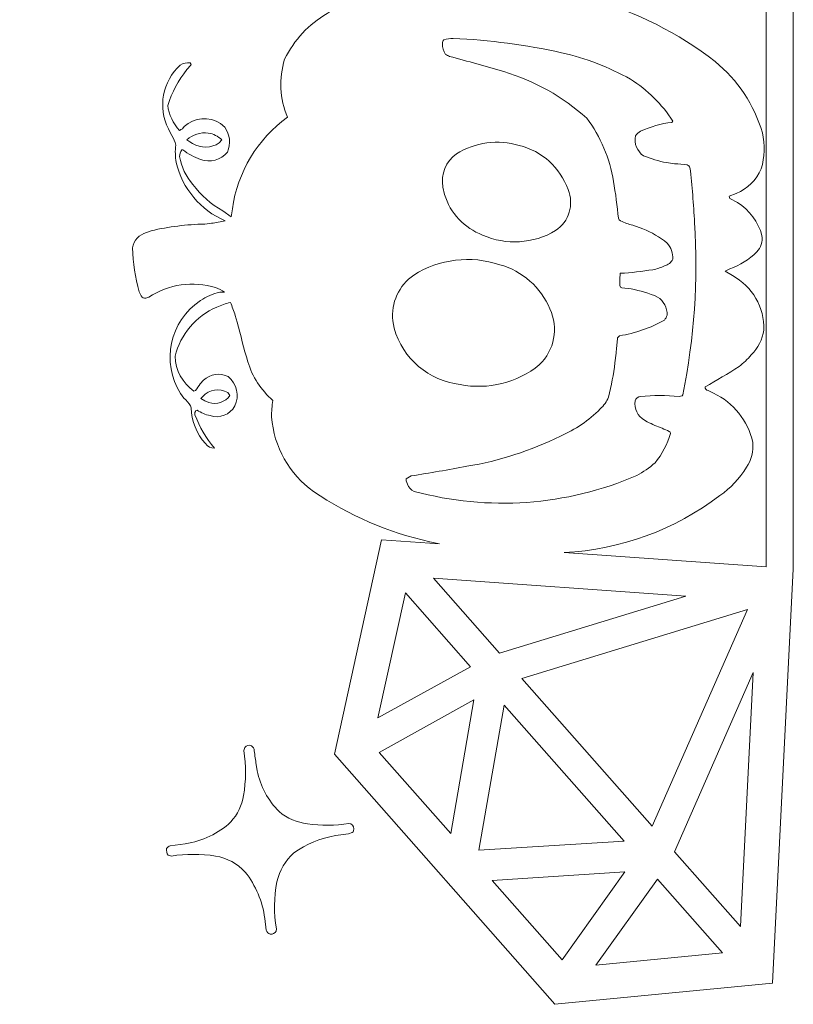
# Model space of a CAD drawing. Header units: millimetres. Extents: x -357 to 413, y -199 to 390.
# Tile 130 of 256: x -85 to -54, y 167 to 206. Entities that reach past the tile are written whole.
import ezdxf

# ---------------------------------------------------------------- set-up
doc = ezdxf.new("R2010")
doc.units = ezdxf.units.MM
doc.header["$MEASUREMENT"] = 0
doc.layers.add('Layer 1', color=7, linetype='Continuous')

msp = doc.modelspace()

# ---------------------------------------------------------------- linework, layer by layer
at = {"layer": 'Layer 1', "color": 140, "lineweight": 0}
for points, knots in [([(-84.9441, 224.4075), (-84.9441, 224.4075), (-84.9331, 224.5588), (-84.9331, 224.5588), (-84.9331, 224.5588), (-84.7965, 225.7493), (-83.7446, 226.6197), (-82.5496, 226.5308), (-82.5496, 226.5308), (-82.4027, 226.5206), (-82.2574, 226.4945), (-82.1162, 226.4529), (-82.1162, 226.4529), (-82.1162, 226.4529), (-82.0369, 228.3179), (-82.0369, 228.3179), (-82.0369, 228.3179), (-81.9751, 229.5564), (-81.8424, 230.7903), (-81.6394, 232.0137), (-81.6394, 232.0137), (-81.5979, 232.1976), (-81.5393, 232.3773), (-81.4644, 232.5503), (-81.4644, 232.5503), (-81.4409, 232.5878), (-81.4037, 232.6149), (-81.3603, 232.6238), (-81.3603, 232.6238), (-81.3603, 232.6238), (-81.304, 232.6006), (-81.304, 232.6006), (-81.304, 232.6006), (-81.2128, 232.4796), (-81.1268, 232.3548), (-81.0461, 232.2266), (-81.0461, 232.2266), (-81.0461, 232.2266), (-80.8142, 231.9519), (-80.8142, 231.9519), (-80.8142, 231.9519), (-79.7011, 230.8187), (-77.9703, 230.564), (-76.578, 231.3284), (-76.578, 231.3284), (-75.2123, 232.1957), (-73.9668, 233.2391), (-72.8736, 234.4316), (-72.8736, 234.4316), (-72.8736, 234.4316), (-72.5118, 234.7764), (-72.5118, 234.7764), (-72.5118, 234.7764), (-69.4245, 237.8316), (-64.5212, 238.0406), (-61.1852, 235.259), (-61.1852, 235.259), (-61.1852, 235.259), (-61.0353, 235.155), (-61.0353, 235.155), (-61.0353, 235.155), (-60.3898, 234.7187), (-59.5453, 234.7131), (-58.8941, 235.1409), (-58.8941, 235.1409), (-58.7481, 235.2266), (-58.6095, 235.3243), (-58.4796, 235.4329), (-58.4796, 235.4329), (-58.4796, 235.4329), (-58.1922, 235.6201), (-58.1922, 235.6201), (-58.1922, 235.6201), (-57.4493, 236.0847), (-56.6215, 236.3972), (-55.7569, 236.5396), (-55.7569, 236.5396), (-55.4361, 236.5793), (-55.1113, 236.5093), (-54.8353, 236.3408), (-54.8353, 236.3408), (-54.8353, 236.3408), (-54.8353, 241.4778), (-54.8353, 241.4778), (-54.8353, 241.4778), (-54.8353, 241.4778), (-53.744, 241.4778), (-53.744, 241.4778), (-53.744, 241.4778), (-53.744, 241.4778), (-53.744, 184.1094), (-53.744, 184.1094), (-53.744, 184.1094), (-53.744, 184.1094), (-54.589, 167.3875), (-54.589, 167.3875), (-54.589, 167.3875), (-54.589, 167.3875), (-63.3602, 166.5357), (-63.3602, 166.5357), (-63.3602, 166.5357), (-63.3602, 166.5357), (-72.254, 176.6294), (-72.254, 176.6294), (-72.254, 176.6294), (-72.254, 176.6294), (-70.3551, 185.281), (-70.3551, 185.281), (-70.3551, 185.281), (-70.3551, 185.281), (-68.0172, 185.1162), (-68.0172, 185.1162), (-68.0172, 185.1162), (-68.0172, 185.1162), (-68.4064, 185.1975), (-68.4064, 185.1975), (-68.4064, 185.1975), (-70.0831, 185.5712), (-71.674, 186.2586), (-73.0953, 187.2234), (-73.0953, 187.2234), (-74.0803, 187.9243), (-74.7011, 189.0283), (-74.7884, 190.2342), (-74.7884, 190.2342), (-74.7929, 190.4563), (-74.7749, 190.6783), (-74.7345, 190.8968), (-74.7345, 190.8968), (-75.2117, 191.3133), (-75.5636, 191.8545), (-75.7506, 192.4597), (-75.7506, 192.4597), (-75.9037, 192.9904), (-76.0443, 193.5247), (-76.1722, 194.062), (-76.1722, 194.062), (-76.1722, 194.062), (-76.2552, 194.3301), (-76.2552, 194.3301), (-76.2552, 194.3301), (-76.3143, 194.5077), (-76.3799, 194.683), (-76.452, 194.8557), (-76.452, 194.8557), (-76.639, 194.8015), (-76.8229, 194.7368), (-77.0028, 194.6621), (-77.0028, 194.6621), (-77.8391, 194.2975), (-78.4595, 193.5661), (-78.6831, 192.6814), (-78.6831, 192.6814), (-78.6696, 192.117), (-78.3855, 191.5933), (-77.9192, 191.2749), (-77.9192, 191.2749), (-77.9192, 191.2749), (-77.856, 191.2945), (-77.856, 191.2945), (-77.856, 191.2945), (-77.7923, 191.3849), (-77.7302, 191.4764), (-77.6699, 191.5691), (-77.6699, 191.5691), (-77.6699, 191.5691), (-77.5304, 191.7107), (-77.5304, 191.7107), (-77.5304, 191.7107), (-77.2643, 191.9673), (-76.865, 192.0268), (-76.5355, 191.8594), (-76.5355, 191.8594), (-76.1875, 191.5709), (-76.08, 191.0831), (-76.274, 190.6748), (-76.274, 190.6748), (-76.4678, 190.3201), (-76.8884, 190.1558), (-77.2713, 190.2854), (-77.2713, 190.2854), (-77.4569, 190.3274), (-77.6331, 190.4026), (-77.792, 190.5071), (-77.792, 190.5071), (-77.792, 190.5071), (-77.8413, 190.499), (-77.8413, 190.499), (-77.8413, 190.499), (-77.8772, 190.4468), (-77.8943, 190.3832), (-77.8801, 190.3216), (-77.8801, 190.3216), (-77.6993, 189.8288), (-77.4326, 189.3721), (-77.0924, 188.9724), (-77.0924, 188.9724), (-77.2373, 188.9669), (-77.375, 189.0363), (-77.4557, 189.1568), (-77.4557, 189.1568), (-77.8163, 189.5534), (-78.0219, 190.067), (-78.0342, 190.6031), (-78.0342, 190.6031), (-78.0342, 190.6031), (-78.0593, 190.6807), (-78.0593, 190.6807), (-78.0593, 190.6807), (-78.1358, 190.7939), (-78.2247, 190.8982), (-78.3247, 190.9912), (-78.3247, 190.9912), (-78.3247, 190.9912), (-78.4656, 191.1756), (-78.4656, 191.1756), (-78.4656, 191.1756), (-79.2508, 192.4392), (-78.8949, 194.0975), (-77.6604, 194.9278), (-77.6604, 194.9278), (-77.4198, 195.0838), (-77.155, 195.1991), (-76.8766, 195.2681), (-76.8766, 195.2681), (-76.8157, 195.2691), (-76.7549, 195.2677), (-76.6942, 195.2642), (-76.6942, 195.2642), (-76.7982, 195.349), (-76.9175, 195.413), (-77.0455, 195.4534), (-77.0455, 195.4534), (-77.9571, 195.7282), (-78.9435, 195.588), (-79.7427, 195.0703), (-79.7427, 195.0703), (-79.7427, 195.0703), (-79.8608, 195.024), (-79.8608, 195.024), (-79.8608, 195.024), (-79.9362, 195.0164), (-80.0103, 195.05), (-80.0513, 195.1136), (-80.0513, 195.1136), (-80.0513, 195.1136), (-80.1279, 195.2845), (-80.1279, 195.2845), (-80.1279, 195.2845), (-80.2969, 195.8589), (-80.3865, 196.4536), (-80.394, 197.0523), (-80.394, 197.0523), (-80.347, 197.3516), (-80.1273, 197.5943), (-79.835, 197.6739), (-79.835, 197.6739), (-79.835, 197.6739), (-79.6484, 197.7449), (-79.6484, 197.7449), (-79.6484, 197.7449), (-78.9388, 197.9099), (-78.2138, 198), (-77.4855, 198.0132), (-77.4855, 198.0132), (-77.4855, 198.0132), (-77.214, 198.0462), (-77.214, 198.0462), (-77.214, 198.0462), (-77.0299, 198.0739), (-76.8469, 198.1078), (-76.6651, 198.1477), (-76.6651, 198.1477), (-77.657, 198.5763), (-78.3883, 199.4484), (-78.637, 200.5), (-78.637, 200.5), (-78.6755, 200.7316), (-78.6828, 200.9673), (-78.6582, 201.2007), (-78.6582, 201.2007), (-78.6582, 201.2007), (-78.678, 201.3044), (-78.678, 201.3044), (-78.678, 201.3044), (-78.7225, 201.4366), (-78.7856, 201.5618), (-78.8652, 201.6763), (-78.8652, 201.6763), (-78.8652, 201.6763), (-78.949, 201.8523), (-78.949, 201.8523), (-78.949, 201.8523), (-79.3895, 202.7196), (-79.1942, 203.7743), (-78.4729, 204.427), (-78.4729, 204.427), (-78.3552, 204.5073), (-78.2113, 204.541), (-78.0708, 204.5173), (-78.0708, 204.5173), (-78.0708, 204.5173), (-78.0393, 204.4524), (-78.0393, 204.4524), (-78.0393, 204.4524), (-78.0393, 204.4524), (-78.0508, 204.4243), (-78.0508, 204.4243), (-78.0508, 204.4243), (-78.0508, 204.4243), (-78.2041, 204.2444), (-78.2041, 204.2444), (-78.2041, 204.2444), (-78.55, 203.8146), (-78.8134, 203.3245), (-78.9807, 202.7988), (-78.9807, 202.7988), (-78.927, 202.4239), (-78.761, 202.074), (-78.5041, 201.7957), (-78.5041, 201.7957), (-78.4623, 201.8109), (-78.4233, 201.8331), (-78.3889, 201.8613), (-78.3889, 201.8613), (-78.3889, 201.8613), (-78.3142, 201.9443), (-78.3142, 201.9443), (-78.3142, 201.9443), (-77.916, 202.3232), (-77.3088, 202.3765), (-76.8507, 202.0728), (-76.8507, 202.0728), (-76.8507, 202.0728), (-76.6688, 201.9246), (-76.6688, 201.9246), (-76.6688, 201.9246), (-76.4689, 201.6271), (-76.4324, 201.2488), (-76.5721, 200.9187), (-76.5721, 200.9187), (-76.8339, 200.5982), (-77.2704, 200.4796), (-77.6582, 200.6238), (-77.6582, 200.6238), (-77.9136, 200.7169), (-78.154, 200.8467), (-78.3721, 201.0091), (-78.3721, 201.0091), (-78.3721, 201.0091), (-78.4155, 201.01), (-78.4155, 201.01), (-78.4155, 201.01), (-78.4644, 200.9277), (-78.4933, 200.835), (-78.4998, 200.7395), (-78.4998, 200.7395), (-78.4272, 200.3214), (-78.2421, 199.9309), (-77.9646, 199.6099), (-77.9646, 199.6099), (-77.6378, 199.1788), (-77.2294, 198.8163), (-76.7623, 198.5435), (-76.7623, 198.5435), (-76.7623, 198.5435), (-76.4225, 198.3047), (-76.4225, 198.3047), (-76.4225, 198.3047), (-76.4225, 198.3047), (-76.3939, 198.4658), (-76.3939, 198.4658), (-76.3939, 198.4658), (-76.3939, 198.4658), (-76.3714, 198.6282), (-76.3714, 198.6282), (-76.3714, 198.6282), (-76.1634, 200.1124), (-75.3605, 201.4479), (-74.1473, 202.3279), (-74.1473, 202.3279), (-74.4599, 203.0698), (-74.5014, 203.8981), (-74.2643, 204.6675), (-74.2643, 204.6675), (-73.8831, 205.4374), (-73.2851, 206.079), (-72.5438, 206.5132), (-72.5438, 206.5132), (-71.9423, 206.9028), (-71.2793, 207.1881), (-70.5829, 207.3569), (-70.5829, 207.3569), (-70.5829, 207.3569), (-70.7528, 207.4512), (-70.7528, 207.4512), (-70.7528, 207.4512), (-71.8315, 208.0967), (-72.7964, 208.9157), (-73.6087, 209.875), (-73.6087, 209.875), (-73.6087, 209.875), (-73.9427, 210.2251), (-73.9427, 210.2251), (-73.9427, 210.2251), (-74.7342, 211.0299), (-75.6111, 211.7459), (-76.558, 212.3604), (-76.558, 212.3604), (-77.8816, 213.0621), (-79.5056, 212.8394), (-80.5916, 211.8071), (-80.5916, 211.8071), (-80.8899, 211.5562), (-81.1414, 211.2543), (-81.3347, 210.9158), (-81.3347, 210.9158), (-81.3347, 210.9158), (-81.3965, 210.9233), (-81.3965, 210.9233), (-81.3965, 210.9233), (-81.4564, 210.9787), (-81.5019, 211.0478), (-81.5288, 211.1248), (-81.5288, 211.1248), (-81.7037, 211.7579), (-81.8149, 212.4068), (-81.8608, 213.062), (-81.8608, 213.062), (-82.1204, 216.0804), (-82.2326, 219.1097), (-82.197, 222.1389), (-82.197, 222.1389), (-82.197, 222.1389), (-82.457, 222.0908), (-82.457, 222.0908), (-82.457, 222.0908), (-83.647, 221.9415), (-84.7388, 222.7682), (-84.9175, 223.9541), (-84.9175, 223.9541), (-84.941, 224.104), (-84.9502, 224.2559), (-84.9441, 224.4075)], [0, 0, 0, 0, 0.0089286, 0.0089286, 0.0089286, 0.0089286, 0.0178571, 0.0178571, 0.0178571, 0.0178571, 0.0267857, 0.0267857, 0.0267857, 0.0267857, 0.0357143, 0.0357143, 0.0357143, 0.0357143, 0.0446429, 0.0446429, 0.0446429, 0.0446429, 0.0535714, 0.0535714, 0.0535714, 0.0535714, 0.0625, 0.0625, 0.0625, 0.0625, 0.0714286, 0.0714286, 0.0714286, 0.0714286, 0.0803571, 0.0803571, 0.0803571, 0.0803571, 0.0892857, 0.0892857, 0.0892857, 0.0892857, 0.0982143, 0.0982143, 0.0982143, 0.0982143, 0.1071429, 0.1071429, 0.1071429, 0.1071429, 0.1160714, 0.1160714, 0.1160714, 0.1160714, 0.125, 0.125, 0.125, 0.125, 0.1339286, 0.1339286, 0.1339286, 0.1339286, 0.1428571, 0.1428571, 0.1428571, 0.1428571, 0.1517857, 0.1517857, 0.1517857, 0.1517857, 0.1607143, 0.1607143, 0.1607143, 0.1607143, 0.1696429, 0.1696429, 0.1696429, 0.1696429, 0.1785714, 0.1785714, 0.1785714, 0.1785714, 0.1875, 0.1875, 0.1875, 0.1875, 0.1964286, 0.1964286, 0.1964286, 0.1964286, 0.2053571, 0.2053571, 0.2053571, 0.2053571, 0.2142857, 0.2142857, 0.2142857, 0.2142857, 0.2232143, 0.2232143, 0.2232143, 0.2232143, 0.2321429, 0.2321429, 0.2321429, 0.2321429, 0.2410714, 0.2410714, 0.2410714, 0.2410714, 0.25, 0.25, 0.25, 0.25, 0.2589286, 0.2589286, 0.2589286, 0.2589286, 0.2678571, 0.2678571, 0.2678571, 0.2678571, 0.2767857, 0.2767857, 0.2767857, 0.2767857, 0.2857143, 0.2857143, 0.2857143, 0.2857143, 0.2946429, 0.2946429, 0.2946429, 0.2946429, 0.3035714, 0.3035714, 0.3035714, 0.3035714, 0.3125, 0.3125, 0.3125, 0.3125, 0.3214286, 0.3214286, 0.3214286, 0.3214286, 0.3303571, 0.3303571, 0.3303571, 0.3303571, 0.3392857, 0.3392857, 0.3392857, 0.3392857, 0.3482143, 0.3482143, 0.3482143, 0.3482143, 0.3571429, 0.3571429, 0.3571429, 0.3571429, 0.3660714, 0.3660714, 0.3660714, 0.3660714, 0.375, 0.375, 0.375, 0.375, 0.3839286, 0.3839286, 0.3839286, 0.3839286, 0.3928571, 0.3928571, 0.3928571, 0.3928571, 0.4017857, 0.4017857, 0.4017857, 0.4017857, 0.4107143, 0.4107143, 0.4107143, 0.4107143, 0.4196429, 0.4196429, 0.4196429, 0.4196429, 0.4285714, 0.4285714, 0.4285714, 0.4285714, 0.4375, 0.4375, 0.4375, 0.4375, 0.4464286, 0.4464286, 0.4464286, 0.4464286, 0.4553571, 0.4553571, 0.4553571, 0.4553571, 0.4642857, 0.4642857, 0.4642857, 0.4642857, 0.4732143, 0.4732143, 0.4732143, 0.4732143, 0.4821429, 0.4821429, 0.4821429, 0.4821429, 0.4910714, 0.4910714, 0.4910714, 0.4910714, 0.5, 0.5, 0.5, 0.5, 0.5089286, 0.5089286, 0.5089286, 0.5089286, 0.5178571, 0.5178571, 0.5178571, 0.5178571, 0.5267857, 0.5267857, 0.5267857, 0.5267857, 0.5357143, 0.5357143, 0.5357143, 0.5357143, 0.5446429, 0.5446429, 0.5446429, 0.5446429, 0.5535714, 0.5535714, 0.5535714, 0.5535714, 0.5625, 0.5625, 0.5625, 0.5625, 0.5714286, 0.5714286, 0.5714286, 0.5714286, 0.5803571, 0.5803571, 0.5803571, 0.5803571, 0.5892857, 0.5892857, 0.5892857, 0.5892857, 0.5982143, 0.5982143, 0.5982143, 0.5982143, 0.6071429, 0.6071429, 0.6071429, 0.6071429, 0.6160714, 0.6160714, 0.6160714, 0.6160714, 0.625, 0.625, 0.625, 0.625, 0.6339286, 0.6339286, 0.6339286, 0.6339286, 0.6428571, 0.6428571, 0.6428571, 0.6428571, 0.6517857, 0.6517857, 0.6517857, 0.6517857, 0.6607143, 0.6607143, 0.6607143, 0.6607143, 0.6696429, 0.6696429, 0.6696429, 0.6696429, 0.6785714, 0.6785714, 0.6785714, 0.6785714, 0.6875, 0.6875, 0.6875, 0.6875, 0.6964286, 0.6964286, 0.6964286, 0.6964286, 0.7053571, 0.7053571, 0.7053571, 0.7053571, 0.7142857, 0.7142857, 0.7142857, 0.7142857, 0.7232143, 0.7232143, 0.7232143, 0.7232143, 0.7321429, 0.7321429, 0.7321429, 0.7321429, 0.7410714, 0.7410714, 0.7410714, 0.7410714, 0.75, 0.75, 0.75, 0.75, 0.7589286, 0.7589286, 0.7589286, 0.7589286, 0.7678571, 0.7678571, 0.7678571, 0.7678571, 0.7767857, 0.7767857, 0.7767857, 0.7767857, 0.7857143, 0.7857143, 0.7857143, 0.7857143, 0.7946429, 0.7946429, 0.7946429, 0.7946429, 0.8035714, 0.8035714, 0.8035714, 0.8035714, 0.8125, 0.8125, 0.8125, 0.8125, 0.8214286, 0.8214286, 0.8214286, 0.8214286, 0.8303571, 0.8303571, 0.8303571, 0.8303571, 0.8392857, 0.8392857, 0.8392857, 0.8392857, 0.8482143, 0.8482143, 0.8482143, 0.8482143, 0.8571429, 0.8571429, 0.8571429, 0.8571429, 0.8660714, 0.8660714, 0.8660714, 0.8660714, 0.875, 0.875, 0.875, 0.875, 0.8839286, 0.8839286, 0.8839286, 0.8839286, 0.8928571, 0.8928571, 0.8928571, 0.8928571, 0.9017857, 0.9017857, 0.9017857, 0.9017857, 0.9107143, 0.9107143, 0.9107143, 0.9107143, 0.9196429, 0.9196429, 0.9196429, 0.9196429, 0.9285714, 0.9285714, 0.9285714, 0.9285714, 0.9375, 0.9375, 0.9375, 0.9375, 0.9464286, 0.9464286, 0.9464286, 0.9464286, 0.9553571, 0.9553571, 0.9553571, 0.9553571, 0.9642857, 0.9642857, 0.9642857, 0.9642857, 0.9732143, 0.9732143, 0.9732143, 0.9732143, 0.9821429, 0.9821429, 0.9821429, 0.9821429, 1, 1, 1, 1]), ([(-54.8353, 184.1863), (-54.8353, 184.1863), (-54.8353, 207.2048), (-54.8353, 207.2048), (-54.8353, 207.2048), (-55.0263, 207.0482), (-55.2721, 206.9747), (-55.5177, 207.0007), (-55.5177, 207.0007), (-56.0767, 206.9974), (-56.6291, 207.1221), (-57.1324, 207.3655), (-57.1324, 207.3655), (-57.7203, 207.6249), (-58.2783, 207.9472), (-58.7967, 208.3269), (-58.7967, 208.3269), (-58.7967, 208.3269), (-59.0768, 208.4993), (-59.0768, 208.4993), (-59.0768, 208.4993), (-59.7521, 208.8248), (-60.5522, 208.7494), (-61.1549, 208.3035), (-61.1549, 208.3035), (-61.1549, 208.3035), (-61.7923, 207.8228), (-61.7923, 207.8228), (-61.7923, 207.8228), (-62.0756, 207.6218), (-62.3742, 207.4432), (-62.6852, 207.2886), (-62.6852, 207.2886), (-62.6852, 207.2886), (-61.9022, 207.0889), (-61.9022, 207.0889), (-61.9022, 207.0889), (-60.0872, 206.5803), (-58.3873, 205.7265), (-56.8956, 204.5742), (-56.8956, 204.5742), (-55.9879, 203.8254), (-55.3242, 202.8229), (-54.9894, 201.6948), (-54.9894, 201.6948), (-54.8872, 201.2148), (-54.9036, 200.7171), (-55.0372, 200.2449), (-55.0372, 200.2449), (-55.2234, 199.7896), (-55.5885, 199.4308), (-56.047, 199.2525), (-56.047, 199.2525), (-56.047, 199.2525), (-56.3302, 199.136), (-56.3302, 199.136), (-56.3302, 199.136), (-56.3257, 199.1066), (-56.3173, 199.0778), (-56.3048, 199.0508), (-56.3048, 199.0508), (-56.3048, 199.0508), (-55.9981, 198.8814), (-55.9981, 198.8814), (-55.9981, 198.8814), (-55.5091, 198.5804), (-55.1543, 198.1031), (-55.0069, 197.5481), (-55.0069, 197.5481), (-54.9751, 197.3073), (-55.0536, 197.0652), (-55.2198, 196.8882), (-55.2198, 196.8882), (-55.5248, 196.5823), (-55.8964, 196.3511), (-56.3055, 196.2127), (-56.3055, 196.2127), (-56.3055, 196.2127), (-56.4991, 196.1101), (-56.4991, 196.1101), (-56.4991, 196.1101), (-56.4991, 196.1101), (-56.1991, 195.9346), (-56.1991, 195.9346), (-56.1991, 195.9346), (-55.3943, 195.5031), (-54.9039, 194.6524), (-54.9339, 193.7398), (-54.9339, 193.7398), (-54.9883, 193.3587), (-55.166, 193.0059), (-55.44, 192.7356), (-55.44, 192.7356), (-55.5884, 192.5637), (-55.7528, 192.4065), (-55.9313, 192.2661), (-55.9313, 192.2661), (-56.3792, 191.9779), (-56.8365, 191.7045), (-57.3023, 191.4463), (-57.3023, 191.4463), (-57.3053, 191.375), (-57.2546, 191.3125), (-57.1839, 191.3018), (-57.1839, 191.3018), (-57.1839, 191.3018), (-56.9618, 191.1922), (-56.9618, 191.1922), (-56.9618, 191.1922), (-56.1534, 190.815), (-55.5684, 190.0808), (-55.3814, 189.2085), (-55.3814, 189.2085), (-55.3402, 188.8529), (-55.4304, 188.4945), (-55.6349, 188.2007), (-55.6349, 188.2007), (-55.908, 187.7477), (-56.2758, 187.3591), (-56.713, 187.0613), (-56.713, 187.0613), (-58.5232, 185.6804), (-60.7083, 184.8786), (-62.982, 184.761), (-62.982, 184.761), (-62.982, 184.761), (-54.8353, 184.1863), (-54.8353, 184.1863)], [0, 0, 0, 0, 0.030303, 0.030303, 0.030303, 0.030303, 0.0606061, 0.0606061, 0.0606061, 0.0606061, 0.0909091, 0.0909091, 0.0909091, 0.0909091, 0.1212121, 0.1212121, 0.1212121, 0.1212121, 0.1515152, 0.1515152, 0.1515152, 0.1515152, 0.1818182, 0.1818182, 0.1818182, 0.1818182, 0.2121212, 0.2121212, 0.2121212, 0.2121212, 0.2424242, 0.2424242, 0.2424242, 0.2424242, 0.2727273, 0.2727273, 0.2727273, 0.2727273, 0.3030303, 0.3030303, 0.3030303, 0.3030303, 0.3333333, 0.3333333, 0.3333333, 0.3333333, 0.3636364, 0.3636364, 0.3636364, 0.3636364, 0.3939394, 0.3939394, 0.3939394, 0.3939394, 0.4242424, 0.4242424, 0.4242424, 0.4242424, 0.4545455, 0.4545455, 0.4545455, 0.4545455, 0.4848485, 0.4848485, 0.4848485, 0.4848485, 0.5151515, 0.5151515, 0.5151515, 0.5151515, 0.5454545, 0.5454545, 0.5454545, 0.5454545, 0.5757576, 0.5757576, 0.5757576, 0.5757576, 0.6060606, 0.6060606, 0.6060606, 0.6060606, 0.6363636, 0.6363636, 0.6363636, 0.6363636, 0.6666667, 0.6666667, 0.6666667, 0.6666667, 0.6969697, 0.6969697, 0.6969697, 0.6969697, 0.7272727, 0.7272727, 0.7272727, 0.7272727, 0.7575758, 0.7575758, 0.7575758, 0.7575758, 0.7878788, 0.7878788, 0.7878788, 0.7878788, 0.8181818, 0.8181818, 0.8181818, 0.8181818, 0.8484848, 0.8484848, 0.8484848, 0.8484848, 0.8787879, 0.8787879, 0.8787879, 0.8787879, 0.9090909, 0.9090909, 0.9090909, 0.9090909, 0.9393939, 0.9393939, 0.9393939, 0.9393939, 1, 1, 1, 1]), ([(-69.3609, 187.6492), (-69.3609, 187.6492), (-69.308, 187.5186), (-69.308, 187.5186), (-69.308, 187.5186), (-69.264, 187.387), (-69.1634, 187.2822), (-69.0343, 187.2315), (-69.0343, 187.2315), (-66.0556, 186.4209), (-62.89, 186.6457), (-60.0558, 187.8692), (-60.0558, 187.8692), (-59.7931, 188.0129), (-59.5465, 188.1842), (-59.3199, 188.3799), (-59.3199, 188.3799), (-59.0325, 188.7291), (-58.8221, 189.135), (-58.7025, 189.5711), (-58.7025, 189.5711), (-58.7025, 189.5711), (-58.7132, 189.617), (-58.7132, 189.617), (-58.7132, 189.617), (-58.7132, 189.617), (-58.7462, 189.6521), (-58.7462, 189.6521), (-58.7462, 189.6521), (-58.9358, 189.7381), (-59.1291, 189.8156), (-59.3255, 189.8843), (-59.3255, 189.8843), (-59.4296, 189.9383), (-59.5359, 189.9878), (-59.6441, 190.0327), (-59.6441, 190.0327), (-59.6441, 190.0327), (-59.7501, 190.0965), (-59.7501, 190.0965), (-59.7501, 190.0965), (-60.0199, 190.2614), (-60.1677, 190.5692), (-60.1278, 190.8828), (-60.1278, 190.8828), (-60.0991, 190.9825), (-60.0113, 191.0537), (-59.9078, 191.0613), (-59.9078, 191.0613), (-59.3895, 191.1086), (-58.868, 191.1089), (-58.3497, 191.062), (-58.3497, 191.062), (-58.3497, 191.062), (-58.2909, 191.0733), (-58.2909, 191.0733), (-58.2909, 191.0733), (-58.2909, 191.0733), (-58.2328, 191.0896), (-58.2328, 191.0896), (-58.2328, 191.0896), (-58.2328, 191.0896), (-58.2049, 191.1309), (-58.2049, 191.1309), (-58.2049, 191.1309), (-57.7366, 193.4138), (-57.5766, 195.7492), (-57.7291, 198.0747), (-57.7291, 198.0747), (-57.7652, 198.8164), (-57.8261, 199.5566), (-57.9117, 200.2942), (-57.9117, 200.2942), (-57.9372, 200.341), (-57.9759, 200.3791), (-58.0228, 200.4043), (-58.0228, 200.4043), (-58.1929, 200.4254), (-58.3636, 200.4405), (-58.5348, 200.4495), (-58.5348, 200.4495), (-58.5348, 200.4495), (-58.8551, 200.4925), (-58.8551, 200.4925), (-58.8551, 200.4925), (-59.1725, 200.5529), (-59.4832, 200.6447), (-59.7826, 200.7664), (-59.7826, 200.7664), (-60.0468, 200.9443), (-60.1748, 201.2661), (-60.1048, 201.5769), (-60.1048, 201.5769), (-60.0574, 201.6572), (-59.9881, 201.7224), (-59.9051, 201.7649), (-59.9051, 201.7649), (-59.5024, 201.9446), (-59.0754, 202.0637), (-58.6378, 202.1184), (-58.6378, 202.1184), (-58.6378, 202.1184), (-58.6019, 202.1646), (-58.6019, 202.1646), (-58.6019, 202.1646), (-59.0395, 202.8498), (-59.6251, 203.4282), (-60.3158, 203.8572), (-60.3158, 203.8572), (-61.1814, 204.3515), (-62.1165, 204.7127), (-63.0897, 204.9287), (-63.0897, 204.9287), (-64.5315, 205.2432), (-65.997, 205.4368), (-67.471, 205.5076), (-67.471, 205.5076), (-67.5958, 205.5007), (-67.7194, 205.4802), (-67.8397, 205.4463), (-67.8397, 205.4463), (-67.8822, 205.4101), (-67.9041, 205.3557), (-67.8995, 205.3001), (-67.8995, 205.3001), (-67.9024, 205.1437), (-67.8563, 204.9904), (-67.7677, 204.8616), (-67.7677, 204.8616), (-67.7199, 204.8287), (-67.6685, 204.8016), (-67.6146, 204.7803), (-67.6146, 204.7803), (-67.2463, 204.6779), (-66.8768, 204.5798), (-66.5062, 204.4858), (-66.5062, 204.4858), (-66.5062, 204.4858), (-65.4164, 204.1633), (-65.4164, 204.1633), (-65.4164, 204.1633), (-64.1796, 203.7914), (-63.0399, 203.1518), (-62.0782, 202.2898), (-62.0782, 202.2898), (-61.5163, 201.5397), (-61.1456, 200.6641), (-60.9981, 199.7386), (-60.9981, 199.7386), (-60.9109, 199.244), (-60.8451, 198.7461), (-60.8009, 198.2459), (-60.8009, 198.2459), (-60.8009, 198.2459), (-60.7626, 198.188), (-60.7626, 198.188), (-60.7626, 198.188), (-60.7626, 198.188), (-60.7086, 198.1446), (-60.7086, 198.1446), (-60.7086, 198.1446), (-60.5542, 198.0628), (-60.389, 198.0033), (-60.2179, 197.9678), (-60.2179, 197.9678), (-60.2179, 197.9678), (-59.8138, 197.8218), (-59.8138, 197.8218), (-59.8138, 197.8218), (-59.4572, 197.6836), (-59.1257, 197.4878), (-58.8326, 197.2419), (-58.8326, 197.2419), (-58.6709, 197.0684), (-58.5883, 196.8356), (-58.6046, 196.5989), (-58.6046, 196.5989), (-58.673, 196.4674), (-58.7918, 196.3691), (-58.9337, 196.3262), (-58.9337, 196.3262), (-59.0861, 196.2564), (-59.2463, 196.2053), (-59.411, 196.1739), (-59.411, 196.1739), (-59.8451, 196.1027), (-60.2826, 196.054), (-60.7218, 196.0279), (-60.7218, 196.0279), (-60.7218, 196.0279), (-60.7425, 195.7793), (-60.7425, 195.7793), (-60.7425, 195.7793), (-60.7425, 195.7793), (-60.7403, 195.5298), (-60.7403, 195.5298), (-60.7403, 195.5298), (-60.7403, 195.5298), (-60.7191, 195.472), (-60.7191, 195.472), (-60.7191, 195.472), (-60.7191, 195.472), (-60.6632, 195.4439), (-60.6632, 195.4439), (-60.6632, 195.4439), (-60.6632, 195.4439), (-60.2909, 195.3963), (-60.2909, 195.3963), (-60.2909, 195.3963), (-59.9206, 195.3342), (-59.5597, 195.225), (-59.2171, 195.0713), (-59.2171, 195.0713), (-58.9728, 194.9104), (-58.8281, 194.6353), (-58.8336, 194.3428), (-58.8336, 194.3428), (-58.8581, 194.2686), (-58.8944, 194.1988), (-58.9413, 194.1363), (-58.9413, 194.1363), (-59.5048, 193.8235), (-60.1182, 193.6103), (-60.7543, 193.5061), (-60.7543, 193.5061), (-60.7543, 193.5061), (-60.7926, 193.4666), (-60.7926, 193.4666), (-60.7926, 193.4666), (-60.8259, 193.4422), (-60.8438, 193.4019), (-60.8397, 193.3609), (-60.8397, 193.3609), (-60.8609, 193.1778), (-60.8788, 192.9943), (-60.8934, 192.8106), (-60.8934, 192.8106), (-60.8934, 192.8106), (-60.9378, 192.4209), (-60.9378, 192.4209), (-60.9378, 192.4209), (-60.9965, 191.9546), (-61.0847, 191.4925), (-61.202, 191.0374), (-61.202, 191.0374), (-61.2689, 190.8513), (-61.3835, 190.6861), (-61.5343, 190.5581), (-61.5343, 190.5581), (-61.9922, 190.091), (-62.537, 189.7178), (-63.138, 189.4597), (-63.138, 189.4597), (-64.3288, 188.8704), (-65.5998, 188.4597), (-66.9103, 188.241), (-66.9103, 188.241), (-67.6576, 188.1027), (-68.406, 187.9734), (-69.1564, 187.8528), (-69.1564, 187.8528), (-69.1564, 187.8528), (-69.3556, 187.7412), (-69.3556, 187.7412), (-69.3556, 187.7412), (-69.3556, 187.7412), (-69.3661, 187.6958), (-69.3661, 187.6958), (-69.3661, 187.6958), (-69.3661, 187.6958), (-69.3609, 187.6492), (-69.3609, 187.6492)], [0, 0, 0, 0, 0.0144928, 0.0144928, 0.0144928, 0.0144928, 0.0289855, 0.0289855, 0.0289855, 0.0289855, 0.0434783, 0.0434783, 0.0434783, 0.0434783, 0.057971, 0.057971, 0.057971, 0.057971, 0.0724638, 0.0724638, 0.0724638, 0.0724638, 0.0869565, 0.0869565, 0.0869565, 0.0869565, 0.1014493, 0.1014493, 0.1014493, 0.1014493, 0.115942, 0.115942, 0.115942, 0.115942, 0.1304348, 0.1304348, 0.1304348, 0.1304348, 0.1449275, 0.1449275, 0.1449275, 0.1449275, 0.1594203, 0.1594203, 0.1594203, 0.1594203, 0.173913, 0.173913, 0.173913, 0.173913, 0.1884058, 0.1884058, 0.1884058, 0.1884058, 0.2028986, 0.2028986, 0.2028986, 0.2028986, 0.2173913, 0.2173913, 0.2173913, 0.2173913, 0.2318841, 0.2318841, 0.2318841, 0.2318841, 0.2463768, 0.2463768, 0.2463768, 0.2463768, 0.2608696, 0.2608696, 0.2608696, 0.2608696, 0.2753623, 0.2753623, 0.2753623, 0.2753623, 0.2898551, 0.2898551, 0.2898551, 0.2898551, 0.3043478, 0.3043478, 0.3043478, 0.3043478, 0.3188406, 0.3188406, 0.3188406, 0.3188406, 0.3333333, 0.3333333, 0.3333333, 0.3333333, 0.3478261, 0.3478261, 0.3478261, 0.3478261, 0.3623188, 0.3623188, 0.3623188, 0.3623188, 0.3768116, 0.3768116, 0.3768116, 0.3768116, 0.3913043, 0.3913043, 0.3913043, 0.3913043, 0.4057971, 0.4057971, 0.4057971, 0.4057971, 0.4202899, 0.4202899, 0.4202899, 0.4202899, 0.4347826, 0.4347826, 0.4347826, 0.4347826, 0.4492754, 0.4492754, 0.4492754, 0.4492754, 0.4637681, 0.4637681, 0.4637681, 0.4637681, 0.4782609, 0.4782609, 0.4782609, 0.4782609, 0.4927536, 0.4927536, 0.4927536, 0.4927536, 0.5072464, 0.5072464, 0.5072464, 0.5072464, 0.5217391, 0.5217391, 0.5217391, 0.5217391, 0.5362319, 0.5362319, 0.5362319, 0.5362319, 0.5507246, 0.5507246, 0.5507246, 0.5507246, 0.5652174, 0.5652174, 0.5652174, 0.5652174, 0.5797101, 0.5797101, 0.5797101, 0.5797101, 0.5942029, 0.5942029, 0.5942029, 0.5942029, 0.6086957, 0.6086957, 0.6086957, 0.6086957, 0.6231884, 0.6231884, 0.6231884, 0.6231884, 0.6376812, 0.6376812, 0.6376812, 0.6376812, 0.6521739, 0.6521739, 0.6521739, 0.6521739, 0.6666667, 0.6666667, 0.6666667, 0.6666667, 0.6811594, 0.6811594, 0.6811594, 0.6811594, 0.6956522, 0.6956522, 0.6956522, 0.6956522, 0.7101449, 0.7101449, 0.7101449, 0.7101449, 0.7246377, 0.7246377, 0.7246377, 0.7246377, 0.7391304, 0.7391304, 0.7391304, 0.7391304, 0.7536232, 0.7536232, 0.7536232, 0.7536232, 0.7681159, 0.7681159, 0.7681159, 0.7681159, 0.7826087, 0.7826087, 0.7826087, 0.7826087, 0.7971014, 0.7971014, 0.7971014, 0.7971014, 0.8115942, 0.8115942, 0.8115942, 0.8115942, 0.826087, 0.826087, 0.826087, 0.826087, 0.8405797, 0.8405797, 0.8405797, 0.8405797, 0.8550725, 0.8550725, 0.8550725, 0.8550725, 0.8695652, 0.8695652, 0.8695652, 0.8695652, 0.884058, 0.884058, 0.884058, 0.884058, 0.8985507, 0.8985507, 0.8985507, 0.8985507, 0.9130435, 0.9130435, 0.9130435, 0.9130435, 0.9275362, 0.9275362, 0.9275362, 0.9275362, 0.942029, 0.942029, 0.942029, 0.942029, 0.9565217, 0.9565217, 0.9565217, 0.9565217, 0.9710145, 0.9710145, 0.9710145, 0.9710145, 1, 1, 1, 1]), ([(-78.0925, 201.336), (-78.0925, 201.336), (-77.979, 201.2676), (-77.979, 201.2676), (-77.979, 201.2676), (-77.6458, 201.065), (-77.2257, 201.0733), (-76.9002, 201.2881), (-76.9002, 201.2881), (-76.9002, 201.2881), (-76.794, 201.4107), (-76.794, 201.4107), (-76.794, 201.4107), (-76.9422, 201.5596), (-77.1352, 201.6557), (-77.3434, 201.6843), (-77.3434, 201.6843), (-77.6567, 201.725), (-77.9725, 201.6279), (-78.2085, 201.4177), (-78.2085, 201.4177), (-78.2085, 201.4177), (-78.0925, 201.336), (-78.0925, 201.336)], [0, 0, 0, 0, 0.1428571, 0.1428571, 0.1428571, 0.1428571, 0.2857143, 0.2857143, 0.2857143, 0.2857143, 0.4285714, 0.4285714, 0.4285714, 0.4285714, 0.5714286, 0.5714286, 0.5714286, 0.5714286, 0.7142857, 0.7142857, 0.7142857, 0.7142857, 1, 1, 1, 1]), ([(-67.8824, 199.5095), (-67.8824, 199.5095), (-67.8133, 199.2105), (-67.8133, 199.2105), (-67.8133, 199.2105), (-67.5813, 198.4563), (-67.0141, 197.8514), (-66.2765, 197.5713), (-66.2765, 197.5713), (-65.325, 197.148), (-64.2269, 197.2146), (-63.3336, 197.7498), (-63.3336, 197.7498), (-62.7913, 198.1117), (-62.5808, 198.8065), (-62.8312, 199.4085), (-62.8312, 199.4085), (-63.1441, 200.2949), (-63.8833, 200.9635), (-64.7965, 201.1863), (-64.7965, 201.1863), (-65.6524, 201.4404), (-66.5759, 201.318), (-67.336, 200.8496), (-67.336, 200.8496), (-67.7543, 200.5401), (-67.9649, 200.0233), (-67.8824, 199.5095)], [0, 0, 0, 0, 0.125, 0.125, 0.125, 0.125, 0.25, 0.25, 0.25, 0.25, 0.375, 0.375, 0.375, 0.375, 0.5, 0.5, 0.5, 0.5, 0.625, 0.625, 0.625, 0.625, 0.75, 0.75, 0.75, 0.75, 1, 1, 1, 1]), ([(-69.8978, 194.106), (-69.8978, 194.106), (-69.8443, 193.8091), (-69.8443, 193.8091), (-69.8443, 193.8091), (-69.4952, 192.5872), (-68.4485, 191.6931), (-67.1871, 191.5391), (-67.1871, 191.5391), (-66.0557, 191.3192), (-64.885, 191.6115), (-63.9898, 192.3374), (-63.9898, 192.3374), (-63.3771, 192.9178), (-63.2048, 193.8253), (-63.5621, 194.5899), (-63.5621, 194.5899), (-63.9257, 195.4649), (-64.6722, 196.1235), (-65.5858, 196.375), (-65.5858, 196.375), (-66.7464, 196.7632), (-68.02, 196.6099), (-69.0553, 195.9573), (-69.0553, 195.9573), (-69.6555, 195.5424), (-69.9791, 194.8311), (-69.8978, 194.106)], [0, 0, 0, 0, 0.125, 0.125, 0.125, 0.125, 0.25, 0.25, 0.25, 0.25, 0.375, 0.375, 0.375, 0.375, 0.5, 0.5, 0.5, 0.5, 0.625, 0.625, 0.625, 0.625, 0.75, 0.75, 0.75, 0.75, 1, 1, 1, 1]), ([(-77.4818, 190.8772), (-77.4818, 190.8772), (-77.3204, 190.8111), (-77.3204, 190.8111), (-77.3204, 190.8111), (-77.0028, 190.711), (-76.6572, 190.8304), (-76.4684, 191.1048), (-76.4684, 191.1048), (-76.4684, 191.1048), (-76.5572, 191.2134), (-76.5572, 191.2134), (-76.5572, 191.2134), (-76.8887, 191.4), (-77.3044, 191.3377), (-77.5672, 191.0628), (-77.5672, 191.0628), (-77.5672, 191.0628), (-77.6448, 190.9766), (-77.6448, 190.9766), (-77.6448, 190.9766), (-77.6448, 190.9766), (-77.4818, 190.8772), (-77.4818, 190.8772)], [0, 0, 0, 0, 0.1428571, 0.1428571, 0.1428571, 0.1428571, 0.2857143, 0.2857143, 0.2857143, 0.2857143, 0.4285714, 0.4285714, 0.4285714, 0.4285714, 0.5714286, 0.5714286, 0.5714286, 0.5714286, 0.7142857, 0.7142857, 0.7142857, 0.7142857, 1, 1, 1, 1]), ([(-65.5931, 180.6997), (-65.5931, 180.6997), (-58.0765, 183.0037), (-58.0765, 183.0037), (-58.0765, 183.0037), (-58.0765, 183.0037), (-68.2557, 183.7217), (-68.2557, 183.7217), (-68.2557, 183.7217), (-68.2557, 183.7217), (-65.5931, 180.6997), (-65.5931, 180.6997)], [0, 0, 0, 0, 0.25, 0.25, 0.25, 0.25, 0.5, 0.5, 0.5, 0.5, 1, 1, 1, 1]), ([(-66.7718, 180.156), (-66.7718, 180.156), (-69.3937, 183.1316), (-69.3937, 183.1316), (-69.3937, 183.1316), (-69.3937, 183.1316), (-70.4996, 178.0904), (-70.4996, 178.0904), (-70.4996, 178.0904), (-70.4996, 178.0904), (-66.7718, 180.156), (-66.7718, 180.156)], [0, 0, 0, 0, 0.25, 0.25, 0.25, 0.25, 0.5, 0.5, 0.5, 0.5, 1, 1, 1, 1]), ([(-59.442, 173.7185), (-59.442, 173.7185), (-55.5931, 182.4624), (-55.5931, 182.4624), (-55.5931, 182.4624), (-55.5931, 182.4624), (-64.6893, 179.6739), (-64.6893, 179.6739), (-64.6893, 179.6739), (-64.6893, 179.6739), (-59.442, 173.7185), (-59.442, 173.7185)], [0, 0, 0, 0, 0.25, 0.25, 0.25, 0.25, 0.5, 0.5, 0.5, 0.5, 1, 1, 1, 1]), ([(-55.8749, 169.6699), (-55.8749, 169.6699), (-55.3575, 179.9175), (-55.3575, 179.9175), (-55.3575, 179.9175), (-55.3575, 179.9175), (-58.5379, 172.6926), (-58.5379, 172.6926), (-58.5379, 172.6926), (-58.5379, 172.6926), (-55.8749, 169.6699), (-55.8749, 169.6699)], [0, 0, 0, 0, 0.25, 0.25, 0.25, 0.25, 0.5, 0.5, 0.5, 0.5, 1, 1, 1, 1]), ([(-67.5628, 173.4297), (-67.5628, 173.4297), (-66.6261, 178.8135), (-66.6261, 178.8135), (-66.6261, 178.8135), (-66.6261, 178.8135), (-70.4432, 176.6987), (-70.4432, 176.6987), (-70.4432, 176.6987), (-70.4432, 176.6987), (-67.5628, 173.4297), (-67.5628, 173.4297)], [0, 0, 0, 0, 0.25, 0.25, 0.25, 0.25, 0.5, 0.5, 0.5, 0.5, 1, 1, 1, 1]), ([(-60.5719, 173.1194), (-60.5719, 173.1194), (-65.4061, 178.6062), (-65.4061, 178.6062), (-65.4061, 178.6062), (-65.4061, 178.6062), (-66.4237, 172.7505), (-66.4237, 172.7505), (-66.4237, 172.7505), (-66.4237, 172.7505), (-60.5719, 173.1194), (-60.5719, 173.1194)], [0, 0, 0, 0, 0.25, 0.25, 0.25, 0.25, 0.5, 0.5, 0.5, 0.5, 1, 1, 1, 1]), ([(-79.0222, 172.8193), (-78.9887, 172.8715), (-78.9379, 172.9104), (-78.8784, 172.9277), (-78.8784, 172.9277), (-78.8784, 172.9277), (-78.2688, 173.0151), (-78.2688, 173.0151), (-78.2688, 173.0151), (-77.5795, 173.1141), (-76.9371, 173.4218), (-76.4281, 173.897), (-76.4281, 173.897), (-76.163, 174.1953), (-75.9856, 174.5612), (-75.9156, 174.9541), (-75.9156, 174.9541), (-75.821, 175.557), (-75.818, 176.1708), (-75.9068, 176.7747), (-75.9068, 176.7747), (-75.9068, 176.7747), (-75.8722, 176.9006), (-75.8722, 176.9006), (-75.8722, 176.9006), (-75.8081, 176.9796), (-75.699, 177.0075), (-75.6061, 176.9661), (-75.6061, 176.9661), (-75.5312, 176.9253), (-75.4865, 176.8457), (-75.4889, 176.7605), (-75.4889, 176.7605), (-75.4612, 176.5761), (-75.4362, 176.3912), (-75.4137, 176.2061), (-75.4137, 176.2061), (-75.4137, 176.2061), (-75.3656, 175.9583), (-75.3656, 175.9583), (-75.3656, 175.9583), (-75.2423, 175.3327), (-74.9339, 174.7586), (-74.4806, 174.3103), (-74.4806, 174.3103), (-74.1601, 174.0354), (-73.7632, 173.8649), (-73.3431, 173.822), (-73.3431, 173.822), (-72.7888, 173.7346), (-72.2238, 173.7387), (-71.6708, 173.834), (-71.6708, 173.834), (-71.6708, 173.834), (-71.5873, 173.8198), (-71.5873, 173.8198), (-71.5873, 173.8198), (-71.4892, 173.7628), (-71.4459, 173.6443), (-71.4823, 173.5369), (-71.4823, 173.5369), (-71.4918, 173.5046), (-71.5122, 173.4761), (-71.5423, 173.4614), (-71.5423, 173.4614), (-71.5423, 173.4614), (-71.6849, 173.4143), (-71.6849, 173.4143), (-71.6849, 173.4143), (-71.6849, 173.4143), (-72.2145, 173.3447), (-72.2145, 173.3447), (-72.2145, 173.3447), (-72.8182, 173.2367), (-73.3909, 172.9974), (-73.8922, 172.6441), (-73.8922, 172.6441), (-74.2355, 172.3379), (-74.4743, 171.9319), (-74.5746, 171.4829), (-74.5746, 171.4829), (-74.6966, 170.8539), (-74.7042, 170.2079), (-74.597, 169.5762), (-74.597, 169.5762), (-74.597, 169.5762), (-74.6109, 169.4915), (-74.6109, 169.4915), (-74.6109, 169.4915), (-74.6493, 169.4003), (-74.7474, 169.3501), (-74.8443, 169.3699), (-74.8443, 169.3699), (-74.9238, 169.3844), (-74.9861, 169.4459), (-75.0028, 169.5249), (-75.0028, 169.5249), (-75.0028, 169.5249), (-75.065, 170.0029), (-75.065, 170.0029), (-75.065, 170.0029), (-75.1568, 170.6842), (-75.4273, 171.3291), (-75.8492, 171.8718), (-75.8492, 171.8718), (-76.1673, 172.214), (-76.5898, 172.4413), (-77.0506, 172.5178), (-77.0506, 172.5178), (-77.641, 172.6058), (-78.2412, 172.6056), (-78.8315, 172.5173), (-78.8315, 172.5173), (-78.8315, 172.5173), (-78.957, 172.552), (-78.957, 172.552), (-78.957, 172.552), (-79.0209, 172.625), (-79.0427, 172.7246), (-79.0222, 172.8193)], [0, 0, 0, 0, 0.0322581, 0.0322581, 0.0322581, 0.0322581, 0.0645161, 0.0645161, 0.0645161, 0.0645161, 0.0967742, 0.0967742, 0.0967742, 0.0967742, 0.1290323, 0.1290323, 0.1290323, 0.1290323, 0.1612903, 0.1612903, 0.1612903, 0.1612903, 0.1935484, 0.1935484, 0.1935484, 0.1935484, 0.2258065, 0.2258065, 0.2258065, 0.2258065, 0.2580645, 0.2580645, 0.2580645, 0.2580645, 0.2903226, 0.2903226, 0.2903226, 0.2903226, 0.3225806, 0.3225806, 0.3225806, 0.3225806, 0.3548387, 0.3548387, 0.3548387, 0.3548387, 0.3870968, 0.3870968, 0.3870968, 0.3870968, 0.4193548, 0.4193548, 0.4193548, 0.4193548, 0.4516129, 0.4516129, 0.4516129, 0.4516129, 0.483871, 0.483871, 0.483871, 0.483871, 0.516129, 0.516129, 0.516129, 0.516129, 0.5483871, 0.5483871, 0.5483871, 0.5483871, 0.5806452, 0.5806452, 0.5806452, 0.5806452, 0.6129032, 0.6129032, 0.6129032, 0.6129032, 0.6451613, 0.6451613, 0.6451613, 0.6451613, 0.6774194, 0.6774194, 0.6774194, 0.6774194, 0.7096774, 0.7096774, 0.7096774, 0.7096774, 0.7419355, 0.7419355, 0.7419355, 0.7419355, 0.7741935, 0.7741935, 0.7741935, 0.7741935, 0.8064516, 0.8064516, 0.8064516, 0.8064516, 0.8387097, 0.8387097, 0.8387097, 0.8387097, 0.8709677, 0.8709677, 0.8709677, 0.8709677, 0.9032258, 0.9032258, 0.9032258, 0.9032258, 0.9354839, 0.9354839, 0.9354839, 0.9354839, 1, 1, 1, 1]), ([(-63.0733, 168.3345), (-63.0733, 168.3345), (-60.5335, 171.8743), (-60.5335, 171.8743), (-60.5335, 171.8743), (-60.5335, 171.8743), (-65.8939, 171.5352), (-65.8939, 171.5352), (-65.8939, 171.5352), (-65.8939, 171.5352), (-63.0733, 168.3345), (-63.0733, 168.3345)], [0, 0, 0, 0, 0.25, 0.25, 0.25, 0.25, 0.5, 0.5, 0.5, 0.5, 1, 1, 1, 1]), ([(-56.5948, 168.6062), (-56.5948, 168.6062), (-59.2171, 171.5818), (-59.2171, 171.5818), (-59.2171, 171.5818), (-59.2171, 171.5818), (-61.7064, 168.1104), (-61.7064, 168.1104), (-61.7064, 168.1104), (-61.7064, 168.1104), (-56.5948, 168.6062), (-56.5948, 168.6062)], [0, 0, 0, 0, 0.25, 0.25, 0.25, 0.25, 0.5, 0.5, 0.5, 0.5, 1, 1, 1, 1])]:
    msp.add_open_spline(points, degree=3, knots=knots, dxfattribs=at)

doc.saveas('drawing.dxf')
